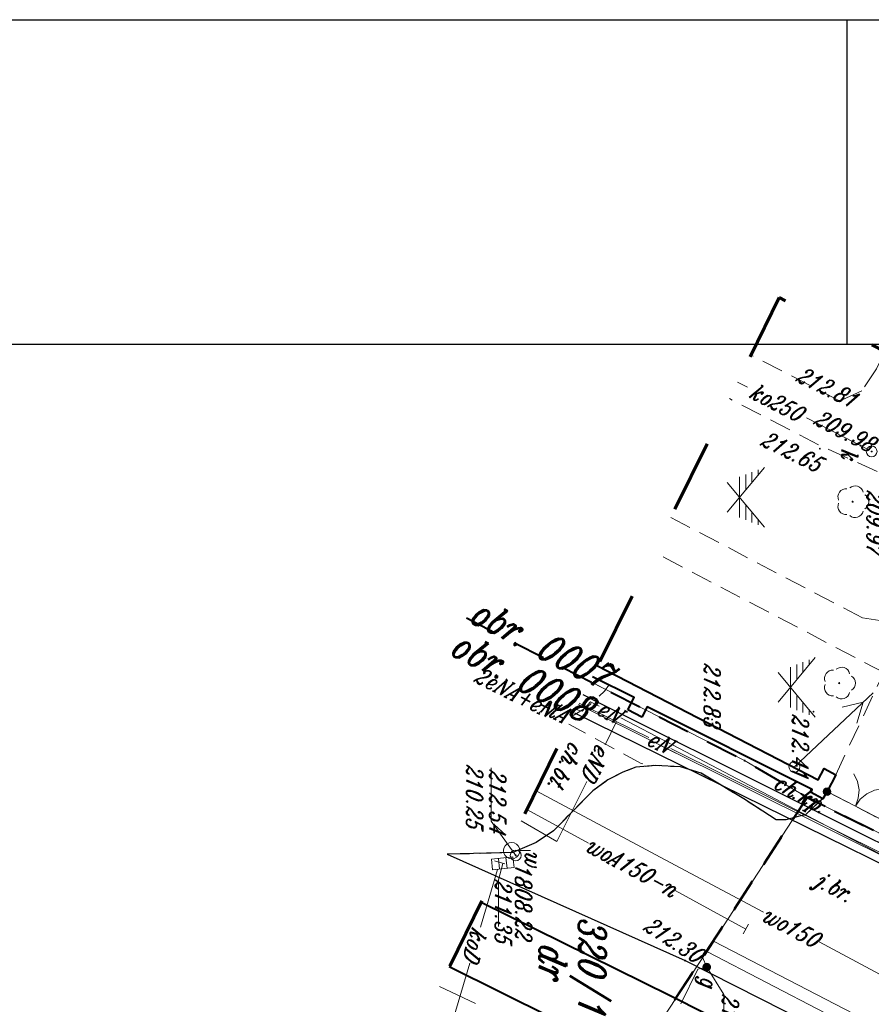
# Model space of a CAD drawing. Header units: millimetres. Extents: x -9598 to -9388, y -264557 to -264347.
# Tile 28 of 44: x -9487 to -9448, y -264392 to -264347. Entities that reach past the tile are written whole.
import ezdxf
from ezdxf.enums import TextEntityAlignment as Align

# ---------------------------------------------------------------- set-up
doc = ezdxf.new("R2010")
doc.units = ezdxf.units.MM
for name, pattern in [('Rakowicka 531_1 wstępna wersja$0$DGN Style 5', [7.845798, 3.362485, -4.483313]), ('Rakowicka 531_1 wstępna wersja$0$KTCR02-500', [1.5, 1, -0.5]), ('Rakowicka 531_1 wstępna wersja$0$KTJZ01-500', [2, 1.5, -0.5]), ('Rakowicka 531_1 wstępna wersja$0$PRZER2-1', [1.5, 1, -0.5]), ('Rakowicka 531_1 wstępna wersja$0$PTTU04-500', [1.5, 1, -0.5])]:
    doc.linetypes.add(name, pattern=pattern)
doc.layers.get('0').update_dxf_attribs({"color": 20, "lineweight": 35})
doc.layers.add('-- RAMKA', color=11, linetype='Continuous')
for name, color, linetype, lineweight in [('Rakowicka 531_1 wstępna wersja$0$EGBD03', 250, 'Continuous', 0), ('Rakowicka 531_1 wstępna wersja$0$EGBO02', 250, 'Continuous', 0), ('Rakowicka 531_1 wstępna wersja$0$EGBU01', 250, 'Continuous', 0), ('Rakowicka 531_1 wstępna wersja$0$EPGPO_216', 7, 'Continuous', 0), ('Rakowicka 531_1 wstępna wersja$0$GSLKBR', 250, 'Continuous', 13), ('Rakowicka 531_1 wstępna wersja$0$KTCR02', 250, 'Continuous', 0), ('Rakowicka 531_1 wstępna wersja$0$KTJZ01', 250, 'Continuous', 0), ('Rakowicka 531_1 wstępna wersja$0$KTKR01', 250, 'Continuous', 0), ('Rakowicka 531_1 wstępna wersja$0$KTOK05_01', 250, 'Continuous', 0), ('Rakowicka 531_1 wstępna wersja$0$KTOK05_02', 250, 'Continuous', 0), ('Rakowicka 531_1 wstępna wersja$0$KTTR03', 250, 'Continuous', 0), ('Rakowicka 531_1 wstępna wersja$0$OBOP02_01', 250, 'Continuous', 0), ('Rakowicka 531_1 wstępna wersja$0$PTTU04', 250, 'Continuous', 0), ('Rakowicka 531_1 wstępna wersja$0$RTPW02', 250, 'Continuous', 0), ('Rakowicka 531_1 wstępna wersja$0$SUPE_01', 250, 'Continuous', 0), ('Rakowicka 531_1 wstępna wersja$0$SUPG_01', 250, 'Continuous', 0), ('Rakowicka 531_1 wstępna wersja$0$SUPK_01', 250, 'Continuous', 0), ('Rakowicka 531_1 wstępna wersja$0$SUPT_01', 250, 'Continuous', 0), ('Rakowicka 531_1 wstępna wersja$0$SUPW_01', 250, 'Continuous', 0), ('Rakowicka 531_1 wstępna wersja$0$SUSM04_01_E', 250, 'Continuous', 0), ('Rakowicka 531_1 wstępna wersja$0$SUUS05', 250, 'Continuous', 0), ('Rakowicka 531_1 wstępna wersja$0$SUUS15_05_K', 250, 'Continuous', 0), ('Rakowicka 531_1 wstępna wersja$0$SUUS15_08_W', 250, 'Continuous', 0), ('Rakowicka 531_1 wstępna wersja$0$SUUS25_G', 250, 'Continuous', 0), ('Rakowicka 531_1 wstępna wersja$0$SUUS25_W', 250, 'Continuous', 0), ('Rakowicka 531_1 wstępna wersja$0$SUXX_01_K', 250, 'Continuous', 0), ('Rakowicka 531_1 wstępna wersja$0$SUXX_01_W', 250, 'Continuous', 0), ('Rakowicka 531_1 wstępna wersja$0$Warstwa 2', 250, 'Continuous', 0), ('Rakowicka 531_1 wstępna wersja$0$Warstwa 5', 250, 'Continuous', 0)]:
    doc.layers.add(name, color=color, linetype=linetype, lineweight=lineweight)
for name, color, linetype, lineweight, true_color in [('Rakowicka 531_1 wstępna wersja$0$GEPPGD', 7, 'Continuous', 13, 0x008000), ('Rakowicka 531_1 wstępna wersja$0$GEPPGO', 7, 'Continuous', 13, 0x008000), ('Rakowicka 531_1 wstępna wersja$0$GSPPPK', 7, 'Continuous', 13, 0x0a0909), ('Rakowicka 531_1 wstępna wersja$0$GSSCWO', 7, 'Continuous', 13, 0x0a0909), ('Rakowicka 531_1 wstępna wersja$0$GULENN', 1, 'Continuous', 13, 0xff0000), ('Rakowicka 531_1 wstępna wersja$0$GULIOR', 7, 'Continuous', 30, 0x0a0909), ('Rakowicka 531_1 wstępna wersja$0$GUPGSH', 7, 'Continuous', 0, 0xffd900), ('Rakowicka 531_1 wstępna wersja$0$GUPKSH', 7, 'Continuous', 0, 0x803300), ('Rakowicka 531_1 wstępna wersja$0$GUPKZC', 7, 'Continuous', 13, 0x0a0909), ('Rakowicka 531_1 wstępna wersja$0$GUPWSH', 5, 'Continuous', 0, 0x0000ff), ('Rakowicka 531_1 wstępna wersja$0$GUPWZC', 7, 'Continuous', 13, 0x0a0909)]:
    doc.layers.add(name, color=color, linetype=linetype, lineweight=lineweight, true_color=true_color)
doc.styles.add('Rakowicka 531_1 wstępna wersja$0$Style-ITALIC_1250 I 0.20944', font='ITALIC_1250.shx', dxfattribs={"oblique": 12})

# ---------------------------------------------------------------- blocks, each defined once
blk = doc.blocks.new('Rakowicka 531_1 wstępna wersja$0$GEPPGO1_2')
at = {"layer": 'Rakowicka 531_1 wstępna wersja$0$GEPPGO', "linetype": 'Continuous', "lineweight": 13, "true_color": 0x008000}
blk.add_hatch(color=96, dxfattribs=at).paths.add_polyline_path([(0, -0.45), (-0.13906, -0.42798), (-0.2645, -0.36406), (-0.36406, -0.2645), (-0.42798, -0.13906), (-0.45, 0), (-0.42798, 0.13906), (-0.36406, 0.2645), (-0.2645, 0.36406), (-0.13906, 0.42798), (0, 0.45), (0.13906, 0.42798), (0.2645, 0.36406), (0.36406, 0.2645), (0.42798, 0.13906), (0.45, 0), (0.42798, -0.13906), (0.36406, -0.2645), (0.2645, -0.36406), (0.13906, -0.42798)])
blk = doc.blocks.new('Rakowicka 531_1 wstępna wersja$0$GULENN1')
at = {"layer": 'Rakowicka 531_1 wstępna wersja$0$GULENN', "color": 1, "linetype": 'Continuous', "lineweight": 13, "flags": 128}
for points in [[(34.91081, 5), (43.57107, 0), (34.91081, -5)], [(0, 0), (50, 0)]]:
    blk.add_lwpolyline(points, dxfattribs=at)
blk = doc.blocks.new('Rakowicka 531_1 wstępna wersja$0$GUPWSH1')
at = {"layer": 'Rakowicka 531_1 wstępna wersja$0$GUPWSH', "linetype": 'Continuous', "lineweight": 13}
blk.add_hatch(color=5, dxfattribs=at).paths.add_polyline_path([(0, -0.45), (-0.11647, -0.43467), (-0.225, -0.38971), (-0.3182, -0.3182), (-0.38971, -0.225), (-0.43467, -0.11647), (-0.45, 0), (-0.43467, 0.11647), (-0.38971, 0.225), (-0.3182, 0.3182), (-0.225, 0.38971), (-0.11647, 0.43467), (0, 0.45), (0.11647, 0.43467), (0.225, 0.38971), (0.3182, 0.3182), (0.38971, 0.225), (0.43467, 0.11647), (0.45, 0), (0.43467, -0.11647), (0.38971, -0.225), (0.3182, -0.3182), (0.225, -0.38971), (0.11647, -0.43467)])
blk = doc.blocks.new('Rakowicka 531_1 wstępna wersja$0$GUPKSH1')
at = {"layer": 'Rakowicka 531_1 wstępna wersja$0$GUPKSH', "linetype": 'Continuous', "lineweight": 13}
blk.add_hatch(color=36, dxfattribs=at).paths.add_polyline_path([(0, -0.45), (-0.11647, -0.43467), (-0.225, -0.38971), (-0.3182, -0.3182), (-0.38971, -0.225), (-0.43467, -0.11647), (-0.45, 0), (-0.43467, 0.11647), (-0.38971, 0.225), (-0.3182, 0.3182), (-0.225, 0.38971), (-0.11647, 0.43467), (0, 0.45), (0.11647, 0.43467), (0.225, 0.38971), (0.3182, 0.3182), (0.38971, 0.225), (0.43467, 0.11647), (0.45, 0), (0.43467, -0.11647), (0.38971, -0.225), (0.3182, -0.3182), (0.225, -0.38971), (0.11647, -0.43467)])
blk = doc.blocks.new('Rakowicka 531_1 wstępna wersja$0$OBOP02_01')
at = {"layer": 'Rakowicka 531_1 wstępna wersja$0$OBOP02_01', "linetype": 'Continuous', "lineweight": 13}
h = blk.add_hatch(color=96, dxfattribs=at)
edge = h.paths.add_edge_path()
edge.add_arc((0, 0), 0.05, 0, 360)
at = {"layer": 'Rakowicka 531_1 wstępna wersja$0$OBOP02_01', "color": 96, "linetype": 'Continuous', "lineweight": 13}
for centre, start, end in [((-0.357, 0.116), 102.1471, 221.8529), ((0, 0.375), 30.1471, 149.8529), ((0.357, 0.116), 318.1471, 77.8529), ((-0.22, -0.303), 174.1472, 293.8529), ((0.22, -0.303), 246.1471, 5.8529)]:
    blk.add_arc(centre, 0.375, start, end, dxfattribs=at)
blk = doc.blocks.new('Rakowicka 531_1 wstępna wersja$0$GUPKZC1')
at = {"layer": 'Rakowicka 531_1 wstępna wersja$0$GUPKZC', "color": 36, "linetype": 'Continuous', "lineweight": 13, "flags": 128}
blk.add_lwpolyline([(0, 2.5), (0, -2.5)], dxfattribs=at)
blk = doc.blocks.new('Rakowicka 531_1 wstępna wersja$0$GUPWZC1')
at = {"layer": 'Rakowicka 531_1 wstępna wersja$0$GUPWZC', "color": 5, "linetype": 'Continuous', "lineweight": 13, "flags": 128}
blk.add_lwpolyline([(0, 2.5), (0, -2.5)], dxfattribs=at)
blk = doc.blocks.new('Rakowicka 531_1 wstępna wersja$0$GSPPPK1')
at = {"color": 0, "flags": 128}
blk.add_lwpolyline([(0, 8.75), (0, 3.75)], dxfattribs=at)
blk.add_lwpolyline([(0, 3.75), (1.15881, 3.56646), (2.20419, 3.03381), (3.03381, 2.20419), (3.56646, 1.15881), (3.75, 0), (3.56646, -1.15881), (3.03381, -2.20419), (2.20419, -3.03381), (1.15881, -3.56646), (0, -3.75), (-1.15881, -3.56646), (-2.20419, -3.03381), (-3.03381, -2.20419), (-3.56646, -1.15881), (-3.75, 0), (-3.56646, 1.15881), (-3.03381, 2.20419), (-2.20419, 3.03381), (-1.15881, 3.56646), (0, 3.75)], close=True, dxfattribs=at)
blk = doc.blocks.new('Rakowicka 531_1 wstępna wersja$0$GSLKBR1')
at = {"layer": 'Rakowicka 531_1 wstępna wersja$0$GSLKBR', "color": 250, "linetype": 'Continuous', "lineweight": 13, "flags": 128}
for points in [[(12.99038, 7.5), (10.6066, 4.3934), (7.5, 2.00962), (3.88229, 0.51111), (0, 0)], [(0, 0), (3.88229, -0.51111), (7.5, -2.00962), (10.6066, -4.3934), (12.99038, -7.5)]]:
    blk.add_lwpolyline(points, dxfattribs=at)
blk = doc.blocks.new('Rakowicka 531_1 wstępna wersja$0$GSSCWO1')
at = {"color": 0, "flags": 128}
for points in [[(6.875, -5.72688), (-13.75, 11.46063)], [(-6.875, -5.72687), (13.75, 11.46062)], [(-12.73634, 8.56006), (-10.26932, 8.56006)], [(-11.58896, 5.70685), (-6.84547, 5.70685)], [(11.58896, 5.70685), (6.84547, 5.70685)], [(12.73634, 8.56006), (10.26932, 8.56006)], [(-10.48749, 2.85364), (-3.42162, 2.85364)], [(-0.00275, 0), (-9.37691, 0)], [(0.00275, 0), (9.37691, 0)], [(10.48749, 2.85364), (3.42162, 2.85364)]]:
    blk.add_lwpolyline(points, dxfattribs=at)
blk = doc.blocks.new('Rakowicka 531_1 wstępna wersja$0$GUPGSH1')
at = {"layer": 'Rakowicka 531_1 wstępna wersja$0$GUPGSH', "linetype": 'Continuous', "lineweight": 13}
blk.add_hatch(color=250, dxfattribs=at).paths.add_polyline_path([(0, -0.45), (-0.11647, -0.43467), (-0.225, -0.38971), (-0.3182, -0.3182), (-0.38971, -0.225), (-0.43467, -0.11647), (-0.45, 0), (-0.43467, 0.11647), (-0.38971, 0.225), (-0.3182, 0.3182), (-0.225, 0.38971), (-0.11647, 0.43467), (0, 0.45), (0.11647, 0.43467), (0.225, 0.38971), (0.3182, 0.3182), (0.38971, 0.225), (0.43467, 0.11647), (0.45, 0), (0.43467, -0.11647), (0.38971, -0.225), (0.3182, -0.3182), (0.225, -0.38971), (0.11647, -0.43467)])
blk = doc.blocks.new('Rakowicka 531_1 wstępna wersja$0$RTPW02')
at = {"layer": 'Rakowicka 531_1 wstępna wersja$0$Warstwa 5', "linetype": 'Continuous', "lineweight": 13}
h = blk.add_hatch(color=250, dxfattribs=at)
edge = h.paths.add_edge_path()
edge.add_arc((0, 0), 0.045, 0, 360)
blk = doc.blocks.new('Rakowicka 531_1 wstępna wersja$0$SUUS25_1')
at = {"layer": 'Rakowicka 531_1 wstępna wersja$0$SUUS25_G', "linetype": 'Continuous', "lineweight": 13}
h = blk.add_hatch(color=250, dxfattribs=at)
edge = h.paths.add_edge_path()
edge.add_arc((0, 0), 0.2, 0, 360)
blk = doc.blocks.new('Rakowicka 531_1 wstępna wersja$0$RTPW02_1')
at = {"layer": 'Rakowicka 531_1 wstępna wersja$0$RTPW02', "linetype": 'Continuous', "lineweight": 13}
h = blk.add_hatch(color=250, dxfattribs=at)
edge = h.paths.add_edge_path()
edge.add_arc((0, 0), 0.045, 0, 360)
blk = doc.blocks.new('Rakowicka 531_1 wstępna wersja$0$SUUS05')
at = {"layer": 'Rakowicka 531_1 wstępna wersja$0$SUUS05', "color": 250, "linetype": 'Continuous', "lineweight": 13}
for p, q in [((-0.175, -0.25), (-0.175, 0.25)), ((0.175, 0.25), (0.175, -0.25))]:
    blk.add_line(p, q, dxfattribs=at)
at = {"layer": 'Rakowicka 531_1 wstępna wersja$0$SUUS05', "color": 250, "linetype": 'Continuous', "lineweight": 13, "flags": 128}
blk.add_lwpolyline([(-0.5, -0.25), (0.5, -0.25), (0.5, 0.25), (-0.5, 0.25), (-0.5, -0.25)], close=True, dxfattribs=at)
blk = doc.blocks.new('Rakowicka 531_1 wstępna wersja$0$SUUS15_05_K')
at = {"layer": 'Rakowicka 531_1 wstępna wersja$0$SUUS15_05_K', "color": 36, "linetype": 'Continuous', "lineweight": 13}
blk.add_circle((0, 0), 0.25, dxfattribs=at)
blk = doc.blocks.new('Rakowicka 531_1 wstępna wersja$0$SUUS15_08_W')
at = {"layer": 'Rakowicka 531_1 wstępna wersja$0$SUUS15_08_W', "color": 5, "linetype": 'Continuous', "lineweight": 13}
blk.add_circle((0, 0), 0.25, dxfattribs=at)
blk = doc.blocks.new('Rakowicka 531_1 wstępna wersja$0$510')
at = {"layer": 'Rakowicka 531_1 wstępna wersja$0$SUSM04_01_E', "color": 250, "linetype": 'Continuous', "lineweight": 13}
blk.add_circle((0, 0), 0.25, dxfattribs=at)
blk = doc.blocks.new('Rakowicka 531_1 wstępna wersja')
at = {"layer": 'Rakowicka 531_1 wstępna wersja$0$KTOK05_01', "linetype": 'Continuous', "lineweight": 13}
h = blk.add_hatch(color=250, dxfattribs=at)
edge = h.paths.add_edge_path()
edge.add_arc((7425275.42, 5549086.13), 0.175, 0, 360)
at = {"layer": 'Rakowicka 531_1 wstępna wersja$0$EGBD03', "color": 96, "linetype": 'Continuous', "lineweight": 13, "flags": 128}
for points in [[(7425309.344, 5549134.875), (7425304.7, 5549125.97), (7425305.61, 5549125.48), (7425302.92, 5549120.41), (7425296.9, 5549108.89), (7425294.19, 5549103.78), (7425286.46, 5549107.9), (7425285.01, 5549105.14), (7425285.18, 5549105.05), (7425285.34, 5549104.79), (7425275.7, 5549085.21), (7425275.53, 5549084.94), (7425273.99, 5549082.32), (7425270.33, 5549075.181)], [(7425324.18, 5549127.474), (7425322.67, 5549124.6), (7425313.32, 5549106.49), (7425303.71, 5549087.75), (7425295.44, 5549072.28), (7425282.33, 5549080.89), (7425294.19, 5549103.78), (7425296.9, 5549108.89), (7425302.92, 5549120.41), (7425305.61, 5549125.48), (7425304.7, 5549125.97), (7425309.344, 5549134.875)], [(7425270.33, 5549075.181), (7425273.99, 5549082.32), (7425275.53, 5549084.94), (7425275.7, 5549085.21), (7425282.33, 5549080.89), (7425295.44, 5549072.28), (7425292.22, 5549065.73), (7425291.687, 5549064.654)]]:
    blk.add_lwpolyline(points, dxfattribs=at)
blk.add_lwpolyline([(7425282.33, 5549080.89), (7425275.7, 5549085.21), (7425285.34, 5549104.79), (7425285.18, 5549105.05), (7425285.01, 5549105.14), (7425286.46, 5549107.9), (7425294.19, 5549103.78), (7425282.33, 5549080.89)], close=True, dxfattribs=at)
at = {"layer": 'Rakowicka 531_1 wstępna wersja$0$EGBO02', "color": 96, "linetype": 'Continuous', "lineweight": 40}
for p, q in [((7425277.213, 5549088.282), (7425276.55, 5549086.936)), ((7425276.108, 5549086.039), (7425275.7, 5549085.21)), ((7425274.273, 5549082.802), (7425275.033, 5549084.095)), ((7425277.544, 5549084.008), (7425278.801, 5549083.189)), ((7425279.639, 5549082.644), (7425280.896, 5549081.825)), ((7425273.104, 5549080.593), (7425273.789, 5549081.928)), ((7425283.824, 5549079.909), (7425285.078, 5549079.085)), ((7425271.964, 5549078.368), (7425272.648, 5549079.703)), ((7425270.823, 5549076.144), (7425271.508, 5549077.479)), ((7425269.682, 5549073.919), (7425270.367, 5549075.254)), ((7425268.542, 5549071.695), (7425269.226, 5549073.029)), ((7425267.401, 5549069.47), (7425268.085, 5549070.805))]:
    blk.add_line(p, q, dxfattribs=at)
at = {"layer": 'Rakowicka 531_1 wstępna wersja$0$EGBO02', "color": 96, "linetype": 'Continuous', "lineweight": 40, "flags": 128}
for points in [[(7425275.541, 5549084.957), (7425275.7, 5549085.21), (7425276.706, 5549084.554)], [(7425281.733, 5549081.279), (7425282.33, 5549080.89), (7425282.989, 5549080.457)]]:
    blk.add_lwpolyline(points, dxfattribs=at)
at = {"layer": 'Rakowicka 531_1 wstępna wersja$0$EPGPO_216', "color": 8, "linetype": 'Continuous', "lineweight": 40}
for p, q in [((7425276.322, 5549086.467), (7425276.987, 5549087.811)), ((7425278.71, 5549083.239), (7425277.455, 5549084.061)), ((7425280.801, 5549081.869), (7425279.546, 5549082.691)), ((7425282.892, 5549080.499), (7425281.637, 5549081.321)), ((7425284.983, 5549079.129), (7425283.729, 5549079.951))]:
    blk.add_line(p, q, dxfattribs=at)
at = {"layer": 'Rakowicka 531_1 wstępna wersja$0$EPGPO_216', "color": 8, "linetype": 'Continuous', "lineweight": 40, "flags": 128}
blk.add_lwpolyline([(7425276.618, 5549084.609), (7425275.7, 5549085.21), (7425275.878, 5549085.571)], dxfattribs=at)
at = {"layer": 'Rakowicka 531_1 wstępna wersja$0$GEPPGD', "color": 250, "linetype": 'Rakowicka 531_1 wstępna wersja$0$DGN Style 5', "lineweight": 70, "flags": 128}
blk.add_lwpolyline([(7425284.958, 5549147.04), (7425252.6, 5549083.92), (7425409.418, 5549006.623), (7425423.137, 5549033.307), (7425330.222, 5549078.944), (7425348.524, 5549115.33), (7425284.958, 5549147.04)], close=True, dxfattribs=at)
at = {"layer": 'Rakowicka 531_1 wstępna wersja$0$GSSCWO', "color": 18, "linetype": 'Rakowicka 531_1 wstępna wersja$0$PRZER2-1', "lineweight": 13, "true_color": 0x0a0909}
for points in [[(7425262.761, 5549078.912), (7425267.4, 5549087.77), (7425267.61, 5549089.24), (7425266.97, 5549090.49), (7425265.05, 5549091.78), (7425263.23, 5549092.05), (7425262.35, 5549091.75), (7425261.88, 5549091.18), (7425259.4, 5549085.74), (7425257.269, 5549081.619)], [(7425255.102, 5549088.801), (7425255.89, 5549088.42), (7425256.91, 5549087.74), (7425257.37, 5549086.71), (7425255.25, 5549082.614)], [(7425269.615, 5549075.534), (7425274.88, 5549085.72), (7425274.36, 5549085.99), (7425274.64, 5549086.53), (7425269.92, 5549088.75), (7425264.355, 5549078.126)]]:
    blk.add_lwpolyline(points, dxfattribs=at)
at = {"layer": 'Rakowicka 531_1 wstępna wersja$0$GULIOR', "color": 18, "linetype": 'Continuous', "lineweight": 30, "true_color": 0x0a0909, "flags": 128}
for points in [[(7425310.102, 5549134.497), (7425305.6, 5549125.76), (7425294.07, 5549103.7), (7425293.48, 5549103.67), (7425290.38, 5549104.38), (7425284.58, 5549101.7), (7425284.11, 5549101.19), (7425271.35, 5549075.65), (7425270.959, 5549074.871)], [(7425271.786, 5549074.464), (7425284.69, 5549100.69), (7425285.21, 5549101.15), (7425290.33, 5549103.76), (7425293.05, 5549102.89), (7425294.45, 5549103.09), (7425295.14, 5549104.04), (7425310.995, 5549134.051)]]:
    blk.add_lwpolyline(points, dxfattribs=at)
at = {"layer": 'Rakowicka 531_1 wstępna wersja$0$KTCR02', "color": 250, "linetype": 'Rakowicka 531_1 wstępna wersja$0$KTCR02-500', "lineweight": 13, "flags": 128}
for points in [[(7425275.448, 5549086.184), (7425276.78, 5549088.75), (7425276.23, 5549089.02), (7425276.64, 5549089.84), (7425277.19, 5549089.56), (7425278.66, 5549092.39), (7425278.07, 5549092.72), (7425278.43, 5549093.39), (7425279.01, 5549093.07), (7425280.49, 5549095.93), (7425279.87, 5549096.34), (7425280.32, 5549097.07), (7425280.69, 5549096.88), (7425281.18, 5549097.84), (7425282.52, 5549100.44), (7425281.72, 5549100.86), (7425280.35, 5549098.25), (7425277.67, 5549099.54), (7425279.03, 5549102.17), (7425281.32, 5549106.53), (7425282.59, 5549106.8), (7425282.96, 5549107.38), (7425285.11, 5549106.24), (7425286.058, 5549108.116), (7425280.91, 5549110.86), (7425280.87, 5549110.8), (7425280.08, 5549111.22), (7425280.5, 5549112), (7425280.56, 5549111.96), (7425282.34, 5549115.45), (7425282.29, 5549115.49), (7425282.69, 5549116.26), (7425283.47, 5549115.86), (7425285.79, 5549120.29), (7425284.57, 5549120.93), (7425287.38, 5549126.38), (7425287.56, 5549126.28), (7425287.38, 5549125.94), (7425288.457, 5549125.381), (7425289.52, 5549127.41), (7425288.75, 5549127.82), (7425289.15, 5549128.57), (7425289.23, 5549128.56), (7425291.04, 5549132.02), (7425290.98, 5549132.06), (7425289.83, 5549132.21)], [(7425271.901, 5549074.407), (7425271.51, 5549075.07), (7425270.78, 5549075.85), (7425270.5, 5549076.05), (7425271.08, 5549077.22), (7425271.65, 5549076.93), (7425271.98, 5549077.58), (7425271.51, 5549077.82), (7425275.32, 5549085.44), (7425275.45, 5549085.37), (7425275.76, 5549085.94), (7425275.92, 5549085.73), (7425276.49, 5549085.14), (7425276.57, 5549084.8), (7425276.72, 5549084.23), (7425276.72, 5549083.78), (7425275.76, 5549082.29), (7425274.57, 5549080.31), (7425274.28, 5549079.36), (7425274.22, 5549078.2), (7425274.13, 5549077.55), (7425272.309, 5549074.206)], [(7425278.32, 5549068.58), (7425278.23, 5549071.61), (7425277.77, 5549072.7), (7425277.24, 5549073.49), (7425276.35, 5549074.35), (7425275.38, 5549075.31), (7425274.88, 5549076.01), (7425274.53, 5549076.7), (7425274.3, 5549077.3), (7425274.22, 5549078.2)]]:
    blk.add_lwpolyline(points, dxfattribs=at)
at = {"layer": 'Rakowicka 531_1 wstępna wersja$0$KTJZ01', "color": 250, "linetype": 'Rakowicka 531_1 wstępna wersja$0$KTJZ01-500', "lineweight": 13, "flags": 128}
for points in [[(7425278.23, 5549071.61), (7425278.32, 5549068.58), (7425283.23, 5549079.57), (7425291.92, 5549096.75), (7425295.19, 5549103.24), (7425311.018, 5549134.04)], [(7425278.23, 5549071.61), (7425278.32, 5549068.58)]]:
    blk.add_lwpolyline(points, dxfattribs=at)
blk.add_lwpolyline([(7425280.99, 5549095.55), (7425281.86, 5549095.48), (7425282.55, 5549095.62), (7425283.17, 5549096.09), (7425283.62, 5549096.76), (7425285.71, 5549100.16), (7425286.69, 5549101.13), (7425287.71, 5549101.84), (7425288.44, 5549102.22), (7425289.64, 5549102.7), (7425290.46, 5549102.83), (7425291.37, 5549102.74), (7425292.23, 5549102.64), (7425293.08, 5549102.42), (7425293.72, 5549102.34), (7425294.44, 5549102.55), (7425295.19, 5549103.24), (7425291.92, 5549096.75), (7425283.23, 5549079.57), (7425278.32, 5549068.58), (7425278.23, 5549071.61), (7425277.77, 5549072.7), (7425277.24, 5549073.49), (7425276.35, 5549074.35), (7425275.38, 5549075.31), (7425274.88, 5549076.01), (7425274.53, 5549076.7), (7425274.3, 5549077.3), (7425274.22, 5549078.2), (7425274.28, 5549079.36), (7425274.57, 5549080.31), (7425275.76, 5549082.29), (7425276.72, 5549083.78), (7425276.72, 5549084.23), (7425276.57, 5549084.8), (7425276.49, 5549085.14), (7425275.92, 5549085.73), (7425275.76, 5549085.94), (7425275.42, 5549086.13), (7425276.78, 5549088.75), (7425277.32, 5549088.48), (7425277.73, 5549089.3), (7425277.19, 5549089.56), (7425278.66, 5549092.39), (7425279.13, 5549092.14), (7425279.5, 5549092.81), (7425279.01, 5549093.07), (7425280.49, 5549095.93), (7425280.9, 5549095.66), (7425280.99, 5549095.55)], close=True, dxfattribs=at)
at = {"layer": 'Rakowicka 531_1 wstępna wersja$0$KTKR01', "color": 250, "linetype": 'Continuous', "lineweight": 30, "flags": 128}
for points in [[(7425278.32, 5549068.58), (7425278.32, 5549068.58), (7425283.23, 5549079.57), (7425291.92, 5549096.75), (7425295.19, 5549103.24)], [(7425275.76, 5549085.94), (7425275.92, 5549085.73), (7425276.49, 5549085.14), (7425276.57, 5549084.8), (7425276.72, 5549084.23), (7425276.72, 5549083.78), (7425275.76, 5549082.29), (7425274.57, 5549080.31), (7425274.28, 5549079.36), (7425274.22, 5549078.2), (7425274.3, 5549077.3), (7425274.53, 5549076.7), (7425274.88, 5549076.01), (7425275.38, 5549075.31), (7425276.35, 5549074.35), (7425277.24, 5549073.49), (7425277.77, 5549072.7), (7425278.23, 5549071.61), (7425278.32, 5549068.58)]]:
    blk.add_lwpolyline(points, dxfattribs=at)
at = {"layer": 'Rakowicka 531_1 wstępna wersja$0$KTOK05_01', "color": 250, "linetype": 'Continuous', "lineweight": 13}
blk.add_line((7425276.78, 5549088.75), (7425275.42, 5549086.13), dxfattribs=at)
blk.add_circle((7425275.42, 5549086.13), 0.175, dxfattribs=at)
at = {"layer": 'Rakowicka 531_1 wstępna wersja$0$KTOK05_02', "color": 250, "linetype": 'Continuous', "lineweight": 40, "flags": 128}
for points in [[(7425269.615, 5549075.534), (7425274.88, 5549085.72), (7425274.36, 5549085.99), (7425274.64, 5549086.53), (7425275.42, 5549086.13), (7425275.76, 5549085.94), (7425275.45, 5549085.37), (7425275.32, 5549085.44), (7425271.51, 5549077.82), (7425271.98, 5549077.58)], [(7425271.98, 5549077.58), (7425271.65, 5549076.93)], [(7425271.65, 5549076.93), (7425271.08, 5549077.22), (7425270.113, 5549075.288)]]:
    blk.add_lwpolyline(points, dxfattribs=at)
at = {"layer": 'Rakowicka 531_1 wstępna wersja$0$KTTR03', "color": 250, "linetype": 'Continuous', "lineweight": 40, "flags": 128}
for points in [[(7425315.643, 5549131.733), (7425288.21, 5549078.13), (7425283.522, 5549068.679)], [(7425291.831, 5549092.692), (7425284.87, 5549078.907), (7425280.544, 5549070.147)]]:
    blk.add_lwpolyline(points, dxfattribs=at)
at = {"layer": 'Rakowicka 531_1 wstępna wersja$0$PTTU04', "color": 250, "linetype": 'Rakowicka 531_1 wstępna wersja$0$PTTU04-500', "lineweight": 13, "flags": 128}
blk.add_lwpolyline([(7425271.901, 5549074.407), (7425271.51, 5549075.07), (7425270.78, 5549075.85), (7425270.701, 5549075.906), (7425270.33, 5549075.181)], dxfattribs=at)
at = {"layer": 'Rakowicka 531_1 wstępna wersja$0$SUPE_01', "color": 1, "linetype": 'Continuous', "lineweight": 13, "flags": 128}
for points in [[(7425273.265, 5549078.994), (7425283.118, 5549097.732)], [(7425282.093, 5549096.354), (7425273.428, 5549078.913)], [(7425272.012, 5549076.611), (7425273.216, 5549078.9)], [(7425272.921, 5549077.892), (7425272.13, 5549076.3)], [(7425272.13, 5549076.3), (7425271.333, 5549074.687)], [(7425273.256, 5549075.879), (7425272.19, 5549076.41)], [(7425271.63, 5549074.54), (7425271.7, 5549074.82), (7425271.27, 5549075.2), (7425271.481, 5549075.602)], [(7425276.771, 5549072.006), (7425277.73, 5549073.65), (7425274.953, 5549075.034)]]:
    blk.add_lwpolyline(points, dxfattribs=at)
at = {"layer": 'Rakowicka 531_1 wstępna wersja$0$SUPG_01', "color": 52, "linetype": 'Continuous', "lineweight": 13, "flags": 128}
for points in [[(7425285.659, 5549086.059), (7425282.82, 5549080.61), (7425283.07, 5549080.38), (7425283.53, 5549080.57), (7425283.62, 5549080.16), (7425285.223, 5549079.38)], [(7425285.215, 5549069.892), (7425284.422, 5549068.235)]]:
    blk.add_lwpolyline(points, dxfattribs=at)
at = {"layer": 'Rakowicka 531_1 wstępna wersja$0$SUPK_01', "color": 36, "linetype": 'Continuous', "lineweight": 13, "flags": 128}
for points in [[(7425258.152, 5549085.176), (7425259.595, 5549087.968)], [(7425256.508, 5549081.994), (7425256.744, 5549082.451)], [(7425281.684, 5549070.121), (7425279.018, 5549070.913)], [(7425286.57, 5549068.67), (7425283.345, 5549069.628)]]:
    blk.add_lwpolyline(points, dxfattribs=at)
at = {"layer": 'Rakowicka 531_1 wstępna wersja$0$SUPT_01', "color": 30, "linetype": 'Continuous', "lineweight": 13}
blk.add_line((7425272.88, 5549077.616), (7425273.642, 5549079.147), dxfattribs=at)
at = {"layer": 'Rakowicka 531_1 wstępna wersja$0$SUPT_01', "color": 30, "linetype": 'Continuous', "lineweight": 13, "flags": 128}
blk.add_lwpolyline([(7425280.8, 5549093.533), (7425271.405, 5549074.651)], dxfattribs=at)
at = {"layer": 'Rakowicka 531_1 wstępna wersja$0$SUPW_01', "color": 5, "linetype": 'Continuous', "lineweight": 13, "flags": 128}
for points in [[(7425286.41, 5549093.32), (7425282.366, 5549085.761)], [(7425280.993, 5549083.195), (7425278.69, 5549078.89), (7425275.387, 5549072.688)], [(7425281.77, 5549082.38), (7425279.987, 5549079.11)], [(7425277.804, 5549075.106), (7425276.254, 5549072.261)]]:
    blk.add_lwpolyline(points, dxfattribs=at)
at = {"layer": 'Rakowicka 531_1 wstępna wersja$0$SUUS15_05_K', "color": 36, "linetype": 'Continuous', "lineweight": 13, "flags": 128}
blk.add_lwpolyline([(7425281.654, 5549070.955), (7425279.491, 5549070.955), (7425278.74, 5549071.15)], dxfattribs=at)
at = {"layer": 'Rakowicka 531_1 wstępna wersja$0$SUUS25_G', "color": 250, "linetype": 'Continuous', "lineweight": 13, "flags": 128}
blk.add_lwpolyline([(7425283.53, 5549080.57), (7425284.789, 5549081.367), (7425286.916, 5549081.367)], dxfattribs=at)
at = {"layer": 'Rakowicka 531_1 wstępna wersja$0$SUUS25_W', "color": 5, "linetype": 'Continuous', "lineweight": 13, "flags": 128}
blk.add_lwpolyline([(7425278.37, 5549071.75), (7425276.793, 5549070.619), (7425274.321, 5549070.619)], dxfattribs=at)
at = {"layer": 'Rakowicka 531_1 wstępna wersja$0$GSPPPK', "color": 18, "linetype": 'Continuous', "lineweight": 13, "true_color": 0x0a0909, "xscale": 0.1, "yscale": 0.1, "zscale": 0.1}
blk.add_blockref('Rakowicka 531_1 wstępna wersja$0$GSPPPK1', (7425278.15, 5549071.56), dxfattribs=at)
at = {"layer": 'Rakowicka 531_1 wstępna wersja$0$GSSCWO', "color": 18, "linetype": 'Continuous', "lineweight": 13, "true_color": 0x0a0909, "xscale": 0.1, "yscale": 0.1, "zscale": 0.1}
for p in [(7425270.605, 5549084.441), (7425261.825, 5549082.091)]:
    blk.add_blockref('Rakowicka 531_1 wstępna wersja$0$GSSCWO1', p, dxfattribs=at)
at = {"layer": 'Rakowicka 531_1 wstępna wersja$0$KTOK05_01', "color": 250, "linetype": 'Continuous', "lineweight": 13, "xscale": 0.1, "yscale": 0.1, "zscale": 0.1, "rotation": 152.5668973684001}
blk.add_blockref('Rakowicka 531_1 wstępna wersja$0$GSLKBR1', (7425276.1, 5549087.44), dxfattribs=at)
at = {"layer": 'Rakowicka 531_1 wstępna wersja$0$OBOP02_01', "color": 96, "linetype": 'Continuous', "lineweight": 13}
for p in [(7425262.03, 5549087.31), (7425270.41, 5549086.69)]:
    blk.add_blockref('Rakowicka 531_1 wstępna wersja$0$OBOP02_01', p, dxfattribs=at)
at = {"layer": 'Rakowicka 531_1 wstępna wersja$0$RTPW02', "color": 250, "linetype": 'Continuous', "lineweight": 13}
blk.add_blockref('Rakowicka 531_1 wstępna wersja$0$RTPW02_1', (7425283.23, 5549079.57), dxfattribs=at)
at = {"layer": 'Rakowicka 531_1 wstępna wersja$0$SUPE_01', "color": 1, "linetype": 'Continuous', "lineweight": 13, "xscale": 0.1, "yscale": 0.1, "zscale": 0.1, "rotation": 133.1878673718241}
blk.add_blockref('Rakowicka 531_1 wstępna wersja$0$GULENN1', (7425274.28, 5549084.62), dxfattribs=at)
at = {"layer": 'Rakowicka 531_1 wstępna wersja$0$SUSM04_01_E', "color": 250, "linetype": 'Continuous', "lineweight": 13}
blk.add_blockref('Rakowicka 531_1 wstępna wersja$0$510', (7425274.28, 5549084.62), dxfattribs=at)
at = {"layer": 'Rakowicka 531_1 wstępna wersja$0$SUUS05', "color": 250, "linetype": 'Continuous', "lineweight": 13, "rotation": 276.3399771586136}
blk.add_blockref('Rakowicka 531_1 wstępna wersja$0$SUUS05', (7425278.74, 5549071.15), dxfattribs=at)
at = {"layer": 'Rakowicka 531_1 wstępna wersja$0$SUUS15_05_K', "color": 36, "linetype": 'Continuous', "lineweight": 13}
blk.add_blockref('Rakowicka 531_1 wstępna wersja$0$SUUS15_05_K', (7425259.71, 5549088.19), dxfattribs=at)
at = {"layer": 'Rakowicka 531_1 wstępna wersja$0$SUUS15_05_K', "color": 36, "linetype": 'Continuous', "lineweight": 13, "xscale": 0.1, "yscale": 0.1, "zscale": 0.1}
for p in [(7425259.71, 5549088.19), (7425259.44, 5549087.68)]:
    blk.add_blockref('Rakowicka 531_1 wstępna wersja$0$GUPKSH1', p, dxfattribs=at)
at = {"layer": 'Rakowicka 531_1 wstępna wersja$0$SUUS15_08_W', "color": 5, "linetype": 'Continuous', "lineweight": 13, "rotation": 270}
blk.add_blockref('Rakowicka 531_1 wstępna wersja$0$SUUS15_08_W', (7425278.37, 5549071.75), dxfattribs=at)
at = {"layer": 'Rakowicka 531_1 wstępna wersja$0$SUUS25_G', "color": 250, "linetype": 'Continuous', "lineweight": 13, "rotation": 275.1942129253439}
blk.add_blockref('Rakowicka 531_1 wstępna wersja$0$SUUS25_1', (7425283.53, 5549080.57), dxfattribs=at)
at = {"layer": 'Rakowicka 531_1 wstępna wersja$0$SUUS25_G', "color": 250, "linetype": 'Continuous', "lineweight": 13, "xscale": 0.1, "yscale": 0.1, "zscale": 0.1}
blk.add_blockref('Rakowicka 531_1 wstępna wersja$0$GUPGSH1', (7425283.53, 5549080.57), dxfattribs=at)
at = {"layer": 'Rakowicka 531_1 wstępna wersja$0$SUUS25_W', "color": 5, "linetype": 'Continuous', "lineweight": 13, "xscale": 0.1, "yscale": 0.1, "zscale": 0.1}
blk.add_blockref('Rakowicka 531_1 wstępna wersja$0$GUPWSH1', (7425278.37, 5549071.75), dxfattribs=at)
at = {"layer": 'Rakowicka 531_1 wstępna wersja$0$SUXX_01_K', "color": 36, "linetype": 'Continuous', "lineweight": 13, "xscale": 0.1, "yscale": 0.1, "zscale": 0.1, "rotation": 343.7395872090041}
blk.add_blockref('Rakowicka 531_1 wstępna wersja$0$GUPKZC1', (7425278.69, 5549071.01), dxfattribs=at)
at = {"layer": 'Rakowicka 531_1 wstępna wersja$0$SUXX_01_W', "color": 5, "linetype": 'Continuous', "lineweight": 13, "xscale": 0.1, "yscale": 0.1, "zscale": 0.1, "rotation": 61.38932043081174}
blk.add_blockref('Rakowicka 531_1 wstępna wersja$0$GUPWZC1', (7425281.77, 5549082.38), dxfattribs=at)
at = {"layer": 'Rakowicka 531_1 wstępna wersja$0$Warstwa 2', "color": 96, "linetype": 'Continuous', "lineweight": 13, "true_color": 0x008000, "xscale": 0.1, "yscale": 0.1, "zscale": 0.1}
for p in [(7425275.53, 5549084.94), (7425275.7, 5549085.21), (7425273.99, 5549082.32), (7425282.33, 5549080.89)]:
    blk.add_blockref('Rakowicka 531_1 wstępna wersja$0$GEPPGO1_2', p, dxfattribs=at)
at = {"layer": 'Rakowicka 531_1 wstępna wersja$0$Warstwa 5', "color": 250, "linetype": 'Continuous', "lineweight": 13}
for p in [(7425257.37, 5549086.71), (7425259.58, 5549085.8), (7425271.73, 5549085.5), (7425272.09, 5549080.82)]:
    blk.add_blockref('Rakowicka 531_1 wstępna wersja$0$RTPW02', p, dxfattribs=at)
at = {"layer": 'Rakowicka 531_1 wstępna wersja$0$EGBD03', "color": 96, "linetype": 'Continuous', "lineweight": 30, "insert": (7425281.237, 5549074.248), "char_height": 1.25, "attachment_point": 7, "rotation": 359.9998, "line_spacing_factor": 0.6, "style": 'Rakowicka 531_1 wstępna wersja$0$Style-ITALIC_1250 I 0.20944'}
blk.add_mtext('\\H1x;\\W0.8;320/1', dxfattribs=at)
at = {"layer": 'Rakowicka 531_1 wstępna wersja$0$EGBO02', "color": 96, "linetype": 'Continuous', "lineweight": 30, "char_height": 1.25, "attachment_point": 7, "rotation": 62.7527, "line_spacing_factor": 0.6, "style": 'Rakowicka 531_1 wstępna wersja$0$Style-ITALIC_1250 I 0.20944'}
for s, insert in [('\\H1x;\\W0.8;obr. 0007', (7425267.54, 5549069.526)), ('\\H1x;\\W0.8;obr. 0008', (7425269.04, 5549068.637))]:
    blk.add_mtext(s, dxfattribs=dict(at, insert=insert))
at = {"layer": 'Rakowicka 531_1 wstępna wersja$0$EGBU01', "color": 96, "linetype": 'Continuous', "lineweight": 30, "insert": (7425282.419, 5549072.832), "char_height": 1.25, "attachment_point": 7, "rotation": 359.9998, "line_spacing_factor": 0.6, "style": 'Rakowicka 531_1 wstępna wersja$0$Style-ITALIC_1250 I 0.20944'}
blk.add_mtext('\\H1x;\\W0.8;dr', dxfattribs=at)
at = {"layer": 'Rakowicka 531_1 wstępna wersja$0$GSPPPK', "color": 250, "linetype": 'Continuous', "lineweight": 13, "insert": (7425278.757, 5549071.737), "char_height": 0.75, "attachment_point": 7, "line_spacing_factor": 0.6, "style": 'Rakowicka 531_1 wstępna wersja$0$Style-ITALIC_1250 I 0.20944'}
blk.add_mtext('\\H1x;\\W0.8;1808.22', dxfattribs=at)
at = {"layer": 'Rakowicka 531_1 wstępna wersja$0$KTCR02', "color": 250, "linetype": 'Continuous', "lineweight": 13, "style": 'Rakowicka 531_1 wstępna wersja$0$Style-ITALIC_1250 I 0.20944', "oblique": 12, "width": 0.8}
for s, rotation, p in [('ch.kp.', 61.1328, (7425275.858, 5549084.759)), ('ch.bt.', 332.5933, (7425274.139, 5549073.716))]:
    blk.add_text(s, height=0.75, rotation=rotation, dxfattribs=at).set_placement(p, align=Align.CENTER)
at = {"layer": 'Rakowicka 531_1 wstępna wersja$0$KTJZ01', "color": 250, "linetype": 'Continuous', "lineweight": 13, "style": 'Rakowicka 531_1 wstępna wersja$0$Style-ITALIC_1250 I 0.20944', "oblique": 12, "width": 0.8}
blk.add_text('j.br.', height=0.75, rotation=61.7036, dxfattribs=at).set_placement((7425280.169, 5549086.322), align=Align.CENTER)
at = {"layer": 'Rakowicka 531_1 wstępna wersja$0$RTPW02', "color": 250, "linetype": 'Continuous', "lineweight": 13, "style": 'Rakowicka 531_1 wstępna wersja$0$Style-ITALIC_1250 I 0.20944', "oblique": 12, "width": 0.8}
blk.add_text('212.30', height=0.75, rotation=57.1321, dxfattribs=at).set_placement((7425281.787, 5549077.597))
at = {"layer": 'Rakowicka 531_1 wstępna wersja$0$SUPE_01', "color": 1, "linetype": 'Continuous', "lineweight": 13, "style": 'Rakowicka 531_1 wstępna wersja$0$Style-ITALIC_1250 I 0.20944', "oblique": 12, "width": 0.8}
for s, rotation, p in [('eN', 63.5826, (7425273.144, 5549078.418)), ('eN', 62.2628, (7425271.746, 5549076.106)), ('eND', 333.5177, (7425274.104, 5549075.456))]:
    blk.add_text(s, height=0.75, rotation=rotation, dxfattribs=at).set_placement(p, align=Align.MIDDLE_CENTER)
blk.add_text('2eNA+eN', height=0.75, rotation=63.7584, dxfattribs=at).set_placement((7425270.322, 5549069.774))
at = {"layer": 'Rakowicka 531_1 wstępna wersja$0$SUPK_01', "color": 36, "linetype": 'Continuous', "lineweight": 13, "style": 'Rakowicka 531_1 wstępna wersja$0$Style-ITALIC_1250 I 0.20944', "oblique": 12, "width": 0.8}
for s, rotation, p in [('ko250', 62.6685, (7425257.448, 5549083.814)), ('koD', 343.461, (7425282.514, 5549069.874))]:
    blk.add_text(s, height=0.75, rotation=rotation, dxfattribs=at).set_placement(p, align=Align.MIDDLE_CENTER)
at = {"layer": 'Rakowicka 531_1 wstępna wersja$0$SUPT_01', "color": 30, "linetype": 'Continuous', "lineweight": 13, "style": 'Rakowicka 531_1 wstępna wersja$0$Style-ITALIC_1250 I 0.20944', "oblique": 12, "width": 0.8}
blk.add_text('+tA', height=0.75, rotation=63.5467, dxfattribs=at).set_placement((7425271.616, 5549073.467), align=Align.MIDDLE_CENTER)
at = {"layer": 'Rakowicka 531_1 wstępna wersja$0$SUPW_01', "color": 5, "linetype": 'Continuous', "lineweight": 13, "style": 'Rakowicka 531_1 wstępna wersja$0$Style-ITALIC_1250 I 0.20944', "oblique": 12, "width": 0.8}
for s, rotation, p in [('wo150', 61.8534, (7425281.68, 5549084.478)), ('woA150-n', 61.4029, (7425278.896, 5549077.108))]:
    blk.add_text(s, height=0.75, rotation=rotation, dxfattribs=at).set_placement(p, align=Align.MIDDLE_CENTER)
at = {"layer": 'Rakowicka 531_1 wstępna wersja$0$SUUS15_05_K', "color": 36, "linetype": 'Continuous', "lineweight": 13, "char_height": 0.75, "attachment_point": 7, "line_spacing_factor": 0.6, "style": 'Rakowicka 531_1 wstępna wersja$0$Style-ITALIC_1250 I 0.20944'}
for s, insert, rotation in [('\\H1x;\\W0.8;209.97', (7425261.504, 5549087.971), 359.9998), ('\\H1x;\\W0.8;209.98', (7425258.415, 5549085.464), 62.7837), ('\\H1x;\\W0.8;k', (7425259.583, 5549086.797), 359.9998), ('\\H1x;\\W0.8;211.35', (7425279.477, 5549070.803), 360)]:
    blk.add_mtext(s, dxfattribs=dict(at, insert=insert, rotation=rotation))
at = {"layer": 'Rakowicka 531_1 wstępna wersja$0$SUUS15_08_W', "color": 5, "linetype": 'Continuous', "lineweight": 13, "insert": (7425278.157, 5549072.191), "char_height": 0.75, "attachment_point": 7, "rotation": 359.9998, "line_spacing_factor": 0.6, "style": 'Rakowicka 531_1 wstępna wersja$0$Style-ITALIC_1250 I 0.20944'}
blk.add_mtext('\\H1x;\\W0.8;w', dxfattribs=at)
at = {"layer": 'Rakowicka 531_1 wstępna wersja$0$SUUS25_G', "color": 250, "linetype": 'Continuous', "lineweight": 13, "char_height": 0.75, "attachment_point": 7, "rotation": 359.9998, "line_spacing_factor": 0.6, "style": 'Rakowicka 531_1 wstępna wersja$0$Style-ITALIC_1250 I 0.20944'}
for s, insert in [('\\H1x;\\W0.8;212.31', (7425284.789, 5549081.289)), ('\\H1x;\\W0.8;g', (7425283.982, 5549080.05))]:
    blk.add_mtext(s, dxfattribs=dict(at, insert=insert))
at = {"layer": 'Rakowicka 531_1 wstępna wersja$0$SUUS25_W', "color": 5, "linetype": 'Continuous', "lineweight": 13, "char_height": 0.75, "attachment_point": 7, "rotation": 359.9998, "line_spacing_factor": 0.6, "style": 'Rakowicka 531_1 wstępna wersja$0$Style-ITALIC_1250 I 0.20944'}
for s, insert in [('\\H1x;\\W0.8;212.54', (7425274.395, 5549070.541)), ('\\H1x;\\W0.8;210.25', (7425274.177, 5549069.473))]:
    blk.add_mtext(s, dxfattribs=dict(at, insert=insert))
at = {"layer": 'Rakowicka 531_1 wstępna wersja$0$Warstwa 5', "color": 250, "linetype": 'Continuous', "lineweight": 13, "char_height": 0.75, "attachment_point": 7, "line_spacing_factor": 0.6, "style": 'Rakowicka 531_1 wstępna wersja$0$Style-ITALIC_1250 I 0.20944'}
for s, insert, rotation in [('\\H1x;\\W0.8;212.81', (7425256.435, 5549084.648), 64.0392), ('\\H1x;\\W0.8;212.65', (7425259.402, 5549083.003), 64.0895)]:
    blk.add_mtext(s, dxfattribs=dict(at, insert=insert, rotation=rotation))
for s, insert in [('\\H1x;\\W0.8;212.41', (7425271.848, 5549084.524)), ('\\H1x;\\W0.8;212.83', (7425269.487, 5549080.447))]:
    blk.add_mtext(s, dxfattribs=dict(at, insert=insert))
blk = doc.blocks.new('*U114')
at = {"layer": '-- RAMKA', "color": 50}
blk.add_line((0, 2970), (300, 2970), dxfattribs=at)
blk.add_lwpolyline([(0, 4200), (4200, 4200), (4200, 0), (0, 0)], close=True, dxfattribs=at)
at = {"layer": '-- RAMKA', "color": 11}
blk.add_lwpolyline([(300, 69.39), (4130, 69.39), (4130, 4130), (300, 4130)], close=True, dxfattribs=at)

msp = doc.modelspace()

# ---------------------------------------------------------------- block references
at = {"layer": '-- RAMKA', "xscale": 0.05, "yscale": 0.05, "zscale": 0.05, "rotation": 270}
msp.add_blockref('*U114', (-9597.727, -264346.936), dxfattribs=at)
at = {"layer": '-- RAMKA', "rotation": 270}
msp.add_blockref('Rakowicka 531_1 wstępna wersja', (-5558536.267, 7160892.827), dxfattribs=at)

doc.saveas('drawing.dxf')
